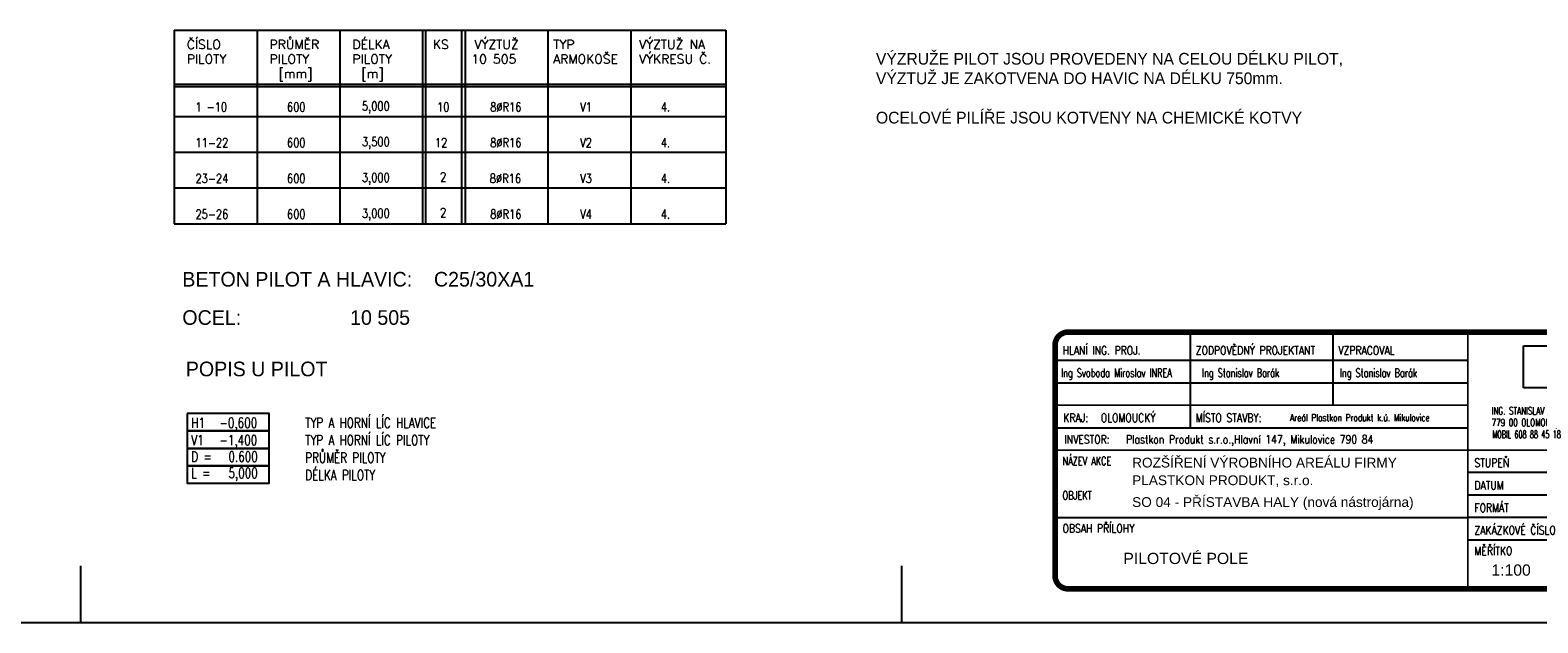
# Model space of a CAD drawing. Header units: millimetres. Extents: x -189 to 208706, y -45399 to 29996.
# Tile 7 of 16: x 28578 to 67145, y -18592 to -3413. Entities that reach past the tile are written whole.
import ezdxf

# ---------------------------------------------------------------- set-up
doc = ezdxf.new("R2010")
doc.units = ezdxf.units.MM
doc.header["$LTSCALE"] = 0.5
doc.layers.add('CISLA', color=2, linetype='Continuous')
doc.layers.add('POPIS', color=6, linetype='Continuous')
doc.styles.add('ARIAL', font='ARIAL.TTF')
doc.styles.add('RomanS', font='romans.shx')
doc.styles.add('STATIKA', font='ROMANS.SHX')
picture_1 = doc.add_image_def('image1.jpg', size_in_pixel=(945, 405))

# ---------------------------------------------------------------- blocks, each defined once
blk = doc.blocks.new('A$C7C0A6E1A')
at = {"color": 7, "style": 'STATIKA'}
for s, width, p in [('ING. STANISLAV BARÁK', 0.7, (-38, 1206)), ('779 00 OLOMOUC, DRUŽSTEVNÍ 10', 0.7, (-38, 606)), ('MOBIL 608 88 45 18', 0.6, (-1, 0))]:
    blk.add_text(s, height=384, dxfattribs=dict(at, width=width)).set_placement(p)
image = blk.add_image(picture_1, insert=(1597, 2576), size_in_units=(5000, 2143))
image.dxf.flags = 7

msp = doc.modelspace()

# ---------------------------------------------------------------- linework, layer by layer
for p, q in [((32262.9, -3412.8), (46371.8, -3412.8)), ((32262.9, -3412.8), (32262.9, -8369.8)), ((34381.2, -3412.8), (34381.2, -8369.8)), ((36499.4, -3412.8), (36499.4, -8369.8)), ((38617.6, -3412.8), (38617.6, -8369.8)), ((38694.5, -3412.8), (38694.5, -8369.8)), ((39613.7, -3412.8), (39613.7, -8369.8)), ((39706, -3412.8), (39706, -8369.8)), ((41824.2, -3412.8), (41824.2, -8369.8)), ((43942.4, -3412.8), (43942.4, -8369.8)), ((43942.4, -3412.8), (43942.4, -8369.8)), ((46371.8, -3412.8), (46371.8, -8369.8)), ((32262.9, -4798.4), (46371.8, -4798.4)), ((32262.9, -4859.4), (46371.8, -4859.4)), ((32262.9, -5625.5), (38617.6, -5625.5)), ((38617.6, -5625.5), (43942.4, -5625.5)), ((43942.4, -5625.5), (46371.8, -5625.5)), ((32262.9, -6540.2), (46371.8, -6540.2)), ((32262.9, -7455), (46371.8, -7455)), ((32262.9, -8369.8), (46371.8, -8369.8)), ((68042.7, -16473.1), (65354.7, -16473.1)), ((29867.8, -17127.6), (29867.8, -18591.7)), ((50867.8, -17127.6), (50867.8, -18591.7)), ((71867.8, -18591.7), (-188.7, -18591.7))]:
    msp.add_line(p, q)
at = {"color": 7}
for p, q in [((58250.6, -11192.9), (58250.6, -13016.9)), ((61898.6, -11192.9), (61898.6, -13016.9)), ((54842, -11864.9), (65354.7, -11864.9)), ((54842, -12440.9), (65354.7, -12440.9)), ((58250.6, -13016.9), (58250.6, -13592.9)), ((54794.7, -13592.9), (65354.7, -13592.9)), ((71114.7, -14744.9), (65354.7, -14744.9)), ((71114.7, -15320.9), (65354.7, -15320.9)), ((71114.7, -15896.9), (65354.7, -15896.9))]:
    msp.add_line(p, q, dxfattribs=at)
at = {"color": 2, "const_width": 144}
msp.add_lwpolyline([(54794.7, -11480.9), (54794.7, -17384.9, 0.4142136), (55130.7, -17720.9), (70778.7, -17720.9, 0.4142136), (71114.7, -17384.9), (71114.7, -11480.9, 0.4142136), (70778.7, -11144.9), (55130.7, -11144.9, 0.4142136)], format="xyb", close=True, dxfattribs=at)
at = {"color": 2, "const_width": 48}
for points in [[(54794.6, -14168.9), (65354.6, -14168.9), (65354.6, -11144.9)], [(54794.7, -13016.9), (65354.7, -13016.9)], [(65354.7, -17720.9), (65354.6, -14168.9), (71114.7, -14168.9)], [(65354.7, -15896.9), (54794.7, -15896.4)]]:
    msp.add_lwpolyline(points, dxfattribs=at)
at = {"linetype": 'Continuous'}
for points in [[(32594.5, -13229), (32594.5, -13675.6), (34690.6, -13675.6), (34690.6, -13229)], [(32594.5, -13675.6), (32594.5, -14122.2), (34690.6, -14122.2), (34690.6, -13675.6)], [(32594.5, -14122.2), (32594.5, -14568.8), (34690.6, -14568.8), (34690.6, -14122.2)], [(32594.5, -14568.8), (32594.5, -15015.5), (34690.6, -15015.5), (34690.6, -14568.8)]]:
    msp.add_lwpolyline(points, close=True, dxfattribs=at)

# ---------------------------------------------------------------- block references
at = {"layer": 'POPIS', "xscale": 0.5, "yscale": 0.5, "zscale": 0.5}
msp.add_blockref('A$C7C0A6E1A', (65982, -13860.4), dxfattribs=at)

# ---------------------------------------------------------------- texts
at = {"style": 'RomanS'}
for s, p in [('ČÍSLO', (32585.7, -3896)), ('PRŮMĚR', (34704, -3896)), ('DÉLKA', (36822.2, -3896)), ('KS', (38880.4, -3896)), ('VÝZTUŽ', (39944.6, -3896)), ('TYP', (41958.8, -3896)), ('VÝZTUŽ NA', (44156.7, -3896)), ('PILOTY ', (32585.7, -4270)), ('PILOTY ', (34704, -4270)), ('PILOTY ', (36822.2, -4270)), ('10 505', (39864.7, -4270)), ('ARMOKOŠE', (41958.8, -4270)), ('VÝKRESU Č.', (44156.7, -4270)), ('[mm]', (34929.9, -4644)), ('[m]', (37048.1, -4644))]:
    msp.add_text(s, height=231, dxfattribs=at).set_placement(p)
at = {"style": 'RomanS', "width": 0.8}
for s, p in [('1 -10', (32806.7, -5496.9)), ('600', (35147.6, -5496.9)), ('5,000', (37064.5, -5473.7)), ('10', (38984.7, -5496.9)), ('8%%CR16', (40345.7, -5496.9)), ('V1', (42646.1, -5496.9)), ('4.', (44708.9, -5496.9)), ('3,500', (37064.5, -6388.5)), ('8%%CR16', (40345.7, -6411.7)), ('11-22', (32806.7, -6411.7)), ('600', (35147.6, -6411.7)), ('12', (38931.1, -6411.7)), ('V2', (42646.1, -6411.7)), ('4.', (44708.9, -6411.7)), ('23-24', (32806.7, -7326.5)), ('600', (35147.6, -7326.5)), ('3,000', (37064.5, -7303.3)), ('2', (39063.9, -7286.8)), ('8%%CR16', (40334.6, -7326.5)), ('V3', (42646.1, -7326.5)), ('4.', (44708.9, -7326.5)), ('25-26', (32806.7, -8241.3)), ('600', (35147.6, -8241.3)), ('3,000', (37064.5, -8218.1)), ('2', (39063.9, -8201.6)), ('8%%CR16', (40345.7, -8241.3)), ('V4', (42646.1, -8241.3)), ('4.', (44708.9, -8241.3))]:
    msp.add_text(s, height=231, dxfattribs=at).set_placement(p)
at = {"color": 2, "style": 'STATIKA'}
for s, width, p in [('HLANÍ ING. PROJ.', 0.8, (54986, -11720.9)), ('ZODPOVĚDNÝ PROJEKTANT', 0.8, (58394.6, -11720.9)), ('VZPRACOVAL', 0.8, (62042.6, -11720.9)), ('Ing Svoboda Miroslav INREA', 0.7, (54948.3, -12296.9)), ('Ing Stanislav Barák', 0.7, (58552.9, -12296.9)), ('Ing Stanislav Barák', 0.7, (62079.6, -12296.9)), ('KRAJ:', 0.8, (55008.1, -13448.9)), ('MÍSTO STAVBY:', 0.8, (58394.6, -13448.9)), ('INVESTOR:', 0.8, (55034.6, -14000.9)), ('Plastkon Produkt s.r.o.,Hlavní 147, Mikulovice 790 84', 0.8, (56611.8, -14000.9)), ('NÁZEV AKCE', 0.7, (54986.6, -14552.9)), ('STUPEŇ', 0.8, (65522.7, -14600.9)), ('DATUM', 0.8, (65522.7, -15176.9)), ('OBJEKT', 0.7, (54986.6, -15436.3)), ('FORMÁT', 0.8, (65522.7, -15752.9)), ('OBSAH PŘÍLOHY', 0.8, (54986.7, -16280.4)), ('ZAKÁZKOVÉ ČÍSLO', 0.8, (65522.7, -16329.1)), ('MĚŘÍTKO', 0.8, (65522.7, -16857.1))]:
    msp.add_text(s, height=216, dxfattribs=dict(at, width=width)).set_placement(p)
at = {"linetype": 'Continuous', "style": 'RomanS', "width": 0.75}
for s, height, p in [('H1', 259.88, (32699.6, -13596.8)), ('-0,600', 259.88, (33418, -13596.8)), ('TYP A HORNÍ LÍC HLAVICE', 259.875, (35614.9, -13596.8)), ('V1', 259.88, (32699.6, -14043.4)), ('-1,400', 259.88, (33418, -14043.4)), ('TYP A HORNÍ LÍC PILOTY', 259.875, (35614.9, -14043.4)), ('D =', 259.88, (32699.6, -14464.2)), ('0.600', 259.88, (33649.8, -14464.2)), ('PRŮMĚR PILOTY', 259.875, (35614.9, -14490)), ('L =', 259.88, (32699.6, -14884.9)), ('5,000', 259.88, (33649.8, -14884.9)), ('DÉLKA PILOTY', 259.875, (35614.9, -14936.6))]:
    msp.add_text(s, height=height, dxfattribs=at).set_placement(p)
at = {"color": 2, "style": 'STATIKA', "width": 0.8}
for s, height, p in [('OLOMOUCKÝ', 216, (55965.8, -13448.9)), ('Areál Plastkon Produkt k.ú. Mikulovice', 172.8, (60805.6, -13422.3))]:
    msp.add_text(s, height=height, rotation=0, dxfattribs=at).set_placement(p)
at = {"layer": 'CISLA'}
for s, p in [('VÝZRUŽE PILOT JSOU PROVEDENY NA CELOU DÉLKU PILOT,', (50212.9, -4296.1)), ('VÝZTUŽ JE ZAKOTVENA DO HAVIC NA DÉLKU 750mm.', (50212.9, -4796.1)), ('OCELOVÉ PILÍŘE JSOU KOTVENY NA CHEMICKÉ KOTVY', (50212.9, -5804.1))]:
    msp.add_text(s, height=300, dxfattribs=at).set_placement(p)
at = {"layer": 'POPIS'}
for s, p in [('BETON PILOT A HLAVIC:    C25/30XA1', (32470.6, -9979.4)), ('OCEL:                    10 505', (32470.6, -10960.2)), ('POPIS U PILOT', (32559.8, -12276.9))]:
    msp.add_text(s, height=375, dxfattribs=at).set_placement(p)
at = {"layer": 'POPIS', "color": 6, "style": 'ARIAL'}
for s, height, p in [('ROZŠÍŘENÍ VÝROBNÍHO AREÁLU FIRMY', 250, (56766.1, -14612.9)), ('PILOTOVÉ POLE', 288, (56543.1, -17085.4)), ('1:100', 288, (65957.5, -17383.3))]:
    msp.add_text(s, height=height, rotation=0, dxfattribs=at).set_placement(p)
for s, p in [('PLASTKON PRODUKT, s.r.o.', (56766.1, -15065)), ('SO 04 - PŘÍSTAVBA HALY (nová nástrojárna)', (56766.1, -15623))]:
    msp.add_text(s, height=250, dxfattribs=at).set_placement(p)

doc.saveas('drawing.dxf')
